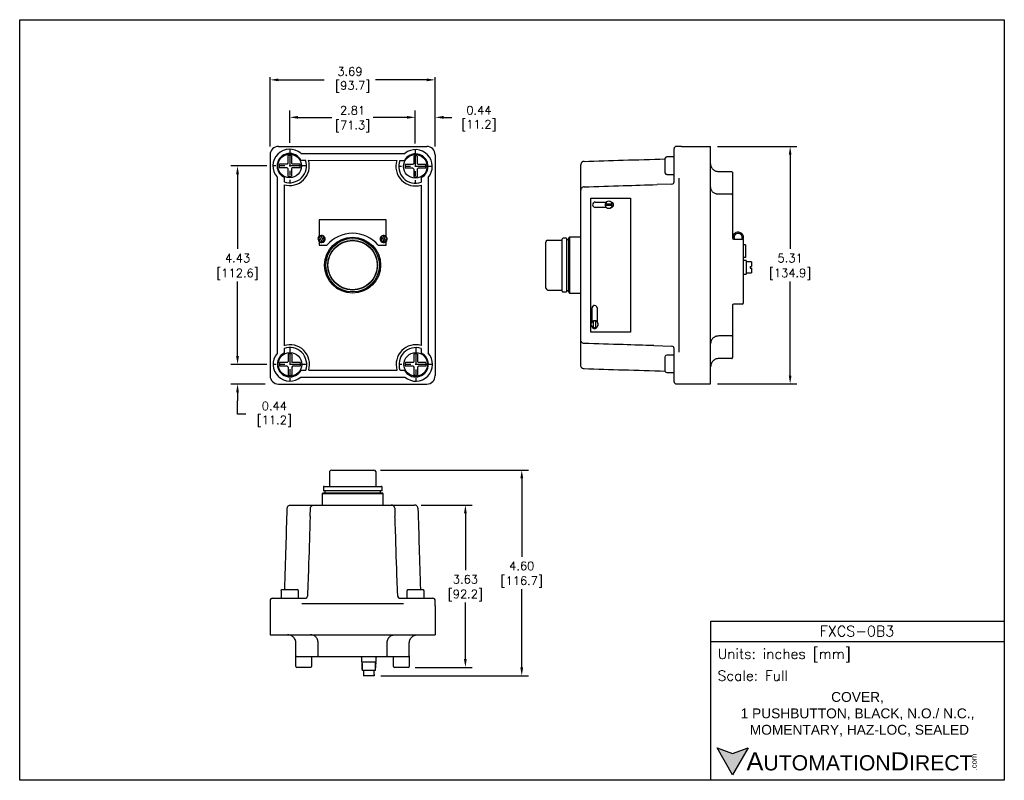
# Model space of a CAD drawing. Extents: x 897.4 to 919.4, y -8.5 to 8.5.
import ezdxf

# ---------------------------------------------------------------- set-up
doc = ezdxf.new("R2010")
doc.units = 0
doc.header["$LTSCALE"] = 4
doc.header["$MEASUREMENT"] = 0
doc.linetypes.add('CENTER2', pattern=[1.125, 0.75, -0.125, 0.125, -0.125])
doc.layers.get('0').update_dxf_attribs({"linetype": 'CONTINUOUS'})
doc.layers.get('DEFPOINTS').update_dxf_attribs({"linetype": 'CONTINUOUS'})
for name, color, linetype in [('center', 40, 'CENTER2'), ('DIM', 140, 'CONTINUOUS'), ('DIM @ 1', 140, 'CONTINUOUS'), ('TEXT', 140, 'CONTINUOUS')]:
    doc.layers.add(name, color=color, linetype=linetype)
doc.styles.add('\\M+2ABAC\\M+2A6A11', font='txt')
doc.styles.add('ROMANS', font='romans.shx')
doc.styles.get("Standard").update_dxf_attribs({"font": 'romans.shx'})
doc.dimstyles.get("Standard").update_dxf_attribs({"dimtxt": 0.1875, "dimasz": 0.1875, "dimexe": 0.0625, "dimexo": 0.0625, "dimgap": 0.0625, "dimtad": 0, "dimtih": 1, "dimtoh": 1, "dimzin": 0, "dimdsep": 46, "dimtxsty": 'Standard', "dimcen": 0.09, "dimadec": 0, "dimazin": 0, "dimtfac": 1, "dimtofl": 0, "dimtmove": 0, "dimatfit": 3, "dimfxl": 0, "dimtolj": 1, "dimtzin": 0, "dimarcsym": 0})

# ---------------------------------------------------------------- blocks, each defined once
blk = doc.blocks.new('*D0')
at = {"layer": 'DEFPOINTS', "color": 0, "ltscale": 0.5}
for p in [(903.004, 7.121), (903.004, 5.572), (906.692, 5.572)]:
    blk.add_point(p, dxfattribs=at)
at = {"layer": 'DIM', "color": 0, "lineweight": -2, "ltscale": 0.5}
for p, q in [((903.004, 5.635), (903.004, 7.184)), ((903.192, 7.121), (904.216, 7.121)), ((906.504, 7.121), (905.359, 7.121)), ((906.692, 5.635), (906.692, 7.184))]:
    blk.add_line(p, q, dxfattribs=at)
at = {"layer": 'DIM', "color": 0, "ltscale": 0.5}
for points in [[(903.192, 7.152), (903.192, 7.09), (903.004, 7.121)], [(906.504, 7.152), (906.504, 7.09), (906.692, 7.121)]]:
    blk.add_solid(points, dxfattribs=at)
at = {"layer": 'DIM', "color": 0, "ltscale": 0.5, "insert": (904.788, 7.121), "char_height": 0.1875, "attachment_point": 5}
blk.add_mtext('\\A1;3.69\\P [93.7]', dxfattribs=at)
blk = doc.blocks.new('*D1')
at = {"layer": 'DEFPOINTS', "color": 0, "ltscale": 0.5}
for p in [(912.848, 5.635), (914.624, 5.635), (912.848, 0.325)]:
    blk.add_point(p, dxfattribs=at)
at = {"layer": 'DIM', "color": 0, "lineweight": -2, "ltscale": 0.5}
for p, q in [((912.998, 5.635), (914.774, 5.635)), ((914.624, 5.447), (914.624, 3.341)), ((914.624, 0.512), (914.624, 2.618)), ((912.998, 0.325), (914.774, 0.325))]:
    blk.add_line(p, q, dxfattribs=at)
at = {"layer": 'DIM', "color": 0, "ltscale": 0.5}
for points in [[(914.593, 5.447), (914.655, 5.447), (914.624, 5.635)], [(914.593, 0.512), (914.655, 0.512), (914.624, 0.325)]]:
    blk.add_solid(points, dxfattribs=at)
at = {"layer": 'DIM', "color": 0, "ltscale": 0.5, "char_height": 0.1875, "attachment_point": 5}
for s, insert in [('\\A1;5.31', (914.624, 3.136)), ('\\A1;[134.9]', (914.624, 2.775))]:
    blk.add_mtext(s, dxfattribs=dict(at, insert=insert))
blk = doc.blocks.new('*D2')
at = {"layer": 'DEFPOINTS', "color": 0, "ltscale": 0.5}
for p in [(906.233, -2.381), (907.368, -2.381), (906.094, -6.011)]:
    blk.add_point(p, dxfattribs=at)
at = {"layer": 'DIM', "color": 0, "lineweight": -2, "ltscale": 0.5}
for p, q in [((906.383, -2.381), (907.518, -2.381)), ((907.368, -2.569), (907.368, -3.835)), ((907.368, -5.824), (907.368, -4.558)), ((906.244, -6.011), (907.518, -6.011))]:
    blk.add_line(p, q, dxfattribs=at)
at = {"layer": 'DIM', "color": 0, "ltscale": 0.5}
for points in [[(907.336, -2.569), (907.399, -2.569), (907.368, -2.381)], [(907.336, -5.824), (907.399, -5.824), (907.368, -6.011)]]:
    blk.add_solid(points, dxfattribs=at)
at = {"layer": 'DIM', "color": 0, "ltscale": 0.5, "char_height": 0.1875, "attachment_point": 5}
for s, insert in [('\\A1;3.63', (907.368, -4.04)), ('\\A1;[92.2]', (907.368, -4.402))]:
    blk.add_mtext(s, dxfattribs=dict(at, insert=insert))
blk = doc.blocks.new('*D3')
at = {"layer": 'DEFPOINTS', "color": 0, "ltscale": 0.5}
for p in [(905.32, -1.6), (908.627, -1.6), (905.33, -6.196)]:
    blk.add_point(p, dxfattribs=at)
at = {"layer": 'DIM', "color": 0, "lineweight": -2, "ltscale": 0.5}
for p, q in [((905.47, -1.6), (908.777, -1.6)), ((908.627, -1.787), (908.627, -3.536)), ((908.627, -6.009), (908.627, -4.26)), ((905.48, -6.196), (908.777, -6.196))]:
    blk.add_line(p, q, dxfattribs=at)
at = {"layer": 'DIM', "color": 0, "ltscale": 0.5}
for points in [[(908.596, -1.787), (908.659, -1.787), (908.627, -1.6)], [(908.596, -6.009), (908.659, -6.009), (908.627, -6.196)]]:
    blk.add_solid(points, dxfattribs=at)
at = {"layer": 'DIM', "color": 0, "ltscale": 0.5, "char_height": 0.1875, "attachment_point": 5}
for s, insert in [('\\A1;4.60', (908.627, -3.742)), ('\\A1;[116.7]', (908.627, -4.103))]:
    blk.add_mtext(s, dxfattribs=dict(at, insert=insert))
blk = doc.blocks.new('*D8')
at = {"layer": 'DEFPOINTS', "color": 0, "ltscale": 0.5}
for p in [(906.249, 6.283), (903.442, 5.561), (906.249, 5.552)]:
    blk.add_point(p, dxfattribs=at)
at = {"layer": 'DIM', "color": 0, "lineweight": -2, "ltscale": 0.5}
for p, q in [((903.442, 5.711), (903.442, 6.433)), ((906.249, 5.702), (906.249, 6.433)), ((903.63, 6.283), (904.386, 6.283)), ((906.062, 6.283), (905.306, 6.283))]:
    blk.add_line(p, q, dxfattribs=at)
at = {"layer": 'DIM', "color": 0, "ltscale": 0.5}
for points in [[(903.63, 6.315), (903.63, 6.252), (903.442, 6.283)], [(906.062, 6.315), (906.062, 6.252), (906.249, 6.283)]]:
    blk.add_solid(points, dxfattribs=at)
at = {"layer": 'DIM', "color": 0, "ltscale": 0.5, "char_height": 0.1875, "attachment_point": 5}
for s, insert in [('\\A1;2.81', (904.846, 6.44)), ('\\A1;[71.3]', (904.846, 6.078))]:
    blk.add_mtext(s, dxfattribs=dict(at, insert=insert))
blk = doc.blocks.new('*D9')
at = {"layer": 'DEFPOINTS', "color": 0, "ltscale": 0.5}
for p in [(906.692, 6.283), (906.249, 5.552), (906.692, 5.597)]:
    blk.add_point(p, dxfattribs=at)
at = {"layer": 'DIM', "color": 0, "lineweight": -2, "ltscale": 0.5}
for p, q in [((906.249, 5.702), (906.249, 6.433)), ((906.692, 5.747), (906.692, 6.433)), ((906.062, 6.283), (905.874, 6.283)), ((906.879, 6.283), (907.067, 6.283))]:
    blk.add_line(p, q, dxfattribs=at)
at = {"layer": 'DIM', "color": 0, "ltscale": 0.5}
for points in [[(906.062, 6.315), (906.062, 6.252), (906.249, 6.283)], [(906.879, 6.315), (906.879, 6.252), (906.692, 6.283)]]:
    blk.add_solid(points, dxfattribs=at)
at = {"layer": 'DIM', "color": 0, "ltscale": 0.5, "insert": (907.605, 6.255), "char_height": 0.1875, "attachment_point": 5}
blk.add_mtext('\\A1; 0.44\\P [11.2]', dxfattribs=at)
blk = doc.blocks.new('*D6')
at = {"layer": 'DEFPOINTS', "color": 0, "ltscale": 0.5}
for p in [(903.078, 5.197), (902.277, 0.763), (903.084, 0.763)]:
    blk.add_point(p, dxfattribs=at)
at = {"layer": 'DIM', "color": 0, "lineweight": -2, "ltscale": 0.5}
for p, q in [((902.928, 5.197), (902.127, 5.197)), ((902.277, 5.009), (902.277, 3.341)), ((902.277, 0.951), (902.277, 2.618)), ((902.934, 0.763), (902.127, 0.763))]:
    blk.add_line(p, q, dxfattribs=at)
at = {"layer": 'DIM', "color": 0, "ltscale": 0.5}
for points in [[(902.245, 5.009), (902.308, 5.009), (902.277, 5.197)], [(902.245, 0.951), (902.308, 0.951), (902.277, 0.763)]]:
    blk.add_solid(points, dxfattribs=at)
at = {"layer": 'DIM', "color": 0, "ltscale": 0.5, "char_height": 0.1875, "attachment_point": 5}
for s, insert in [('\\A1;4.43', (902.277, 3.136)), ('\\A1;[112.6]', (902.277, 2.774))]:
    blk.add_mtext(s, dxfattribs=dict(at, insert=insert))
blk = doc.blocks.new('*D7')
at = {"layer": 'DEFPOINTS', "color": 0, "ltscale": 0.5}
for p in [(903.084, 0.763), (902.277, 0.322), (903.042, 0.322)]:
    blk.add_point(p, dxfattribs=at)
at = {"layer": 'DIM', "color": 0, "lineweight": -2, "ltscale": 0.5}
for p, q in [((902.277, 0.951), (902.277, 1.138)), ((902.934, 0.763), (902.127, 0.763)), ((902.892, 0.322), (902.127, 0.322)), ((902.277, 0.135), (902.277, -0.053)), ((902.277, -0.354), (902.277, -0.053)), ((902.464, -0.354), (902.277, -0.354))]:
    blk.add_line(p, q, dxfattribs=at)
at = {"layer": 'DIM', "color": 0, "ltscale": 0.5}
for points in [[(902.245, 0.951), (902.308, 0.951), (902.277, 0.763)], [(902.245, 0.135), (902.308, 0.135), (902.277, 0.322)]]:
    blk.add_solid(points, dxfattribs=at)
at = {"layer": 'DIM', "color": 0, "ltscale": 0.5, "insert": (903.035, -0.354), "char_height": 0.1875, "attachment_point": 5}
blk.add_mtext('\\A1; 0.44\\P [11.2]', dxfattribs=at)

msp = doc.modelspace()

# ---------------------------------------------------------------- hatches: boundary and pattern name
at = {"layer": 'TEXT'}
msp.add_hatch(color=256, dxfattribs=at).paths.add_polyline_path([(913.688, -7.809), (913.339, -7.936), (912.99, -7.809), (913.339, -8.414)])

# ---------------------------------------------------------------- linework, layer by layer
for p, q in [((903.192, 5.635), (906.504, 5.635)), ((912.032, 4.848), (912.032, 5.585)), ((912.198, 5.635), (912.082, 5.635)), ((912.198, 5.635), (912.848, 5.635)), ((912.848, 0.325), (912.848, 5.635)), ((903.004, 5.447), (903.004, 0.51)), ((903.402, 5.427), (903.402, 5.257)), ((903.482, 5.427), (903.482, 5.257)), ((903.689, 5.479), (906.017, 5.479)), ((903.693, 5.323), (903.795, 5.323)), ((903.861, 5.324), (905.837, 5.322)), ((905.903, 5.322), (906.007, 5.322)), ((906.213, 5.418), (906.213, 5.247)), ((906.293, 5.418), (906.293, 5.247)), ((906.293, 5.418), (906.293, 5.247)), ((906.293, 5.418), (906.293, 5.247)), ((906.692, 5.447), (906.692, 0.51)), ((911.832, 5.233), (911.832, 5.358)), ((912.032, 5.398), (911.87, 5.398)), ((903.382, 5.237), (903.211, 5.237)), ((903.382, 5.157), (903.211, 5.157)), ((903.402, 5.257), (903.382, 5.237)), ((903.382, 5.157), (903.402, 5.137)), ((903.402, 5.137), (903.402, 4.966)), ((903.502, 5.237), (903.482, 5.257)), ((903.502, 5.157), (903.482, 5.137)), ((903.482, 5.137), (903.482, 4.966)), ((903.673, 5.237), (903.502, 5.237)), ((903.673, 5.157), (903.502, 5.157)), ((906.193, 5.227), (906.022, 5.227)), ((906.193, 5.147), (906.022, 5.147)), ((906.213, 5.247), (906.193, 5.227)), ((906.193, 5.147), (906.213, 5.127)), ((906.213, 5.127), (906.213, 4.957)), ((906.313, 5.227), (906.293, 5.247)), ((906.313, 5.147), (906.293, 5.127)), ((906.293, 5.127), (906.293, 4.957)), ((906.484, 5.227), (906.313, 5.227)), ((906.484, 5.147), (906.313, 5.147)), ((909.948, 0.735), (909.948, 5.225)), ((911.832, 5.048), (911.832, 5.173)), ((913.318, 5.065), (913.033, 5.065)), ((903.16, 4.95), (903.16, 1.003)), ((903.316, 4.945), (903.316, 4.843)), ((906.379, 4.936), (906.379, 4.834)), ((906.536, 4.941), (906.536, 1.015)), ((911.87, 5.008), (912.032, 5.008)), ((912.032, 4.842), (912.032, 4.848)), ((912.148, 1.035), (912.148, 4.925)), ((913.338, 5.045), (913.338, 4.547)), ((903.316, 4.777), (903.316, 1.18)), ((906.379, 4.768), (906.379, 1.182)), ((911.984, 4.792), (911.655, 4.781)), ((911.984, 4.792), (911.984, 4.792)), ((911.984, 4.792), (911.984, 4.792)), ((910.17, 1.48), (910.17, 4.48)), ((910.17, 4.48), (911.059, 4.48)), ((910.572, 4.41), (910.571, 4.41)), ((911.059, 4.48), (911.059, 1.48)), ((911.059, 4.48), (911.06, 4.48)), ((911.06, 4.48), (911.06, 1.48)), ((913.318, 4.563), (913.033, 4.563)), ((913.338, 4.547), (913.338, 3.58)), ((910.27, 4.39), (910.519, 4.39)), ((910.519, 4.27), (910.27, 4.27)), ((910.509, 4.35), (910.633, 4.35)), ((910.633, 4.31), (910.509, 4.31)), ((910.571, 4.25), (910.572, 4.25)), ((904.098, 3.996), (904.098, 3.624)), ((905.598, 3.996), (904.098, 3.996)), ((905.598, 3.624), (905.598, 3.996)), ((904.16, 3.625), (904.11, 3.524)), ((904.146, 3.506), (904.196, 3.608)), ((905.5, 3.608), (905.55, 3.506)), ((905.586, 3.524), (905.536, 3.625)), ((909.199, 3.537), (909.532, 3.537)), ((909.532, 2.401), (909.532, 3.561)), ((909.629, 3.581), (909.552, 3.581)), ((909.629, 3.581), (909.629, 2.925)), ((909.677, 3.548), (909.629, 3.548)), ((909.697, 3.608), (909.677, 3.588)), ((909.677, 2.374), (909.677, 3.588)), ((909.948, 3.608), (909.697, 3.608)), ((909.697, 3.608), (909.697, 2.354)), ((913.358, 3.56), (913.558, 3.56)), ((913.378, 3.562), (913.379, 3.56)), ((913.578, 3.54), (913.578, 2.13)), ((904.098, 3.508), (904.098, 3.426)), ((904.098, 3.426), (904.275, 3.426)), ((905.421, 3.426), (905.598, 3.426)), ((905.598, 3.426), (905.598, 3.508)), ((909.169, 2.469), (909.167, 3.49)), ((913.623, 3.433), (913.578, 3.433)), ((913.623, 3.433), (913.623, 3.153)), ((913.623, 3.153), (913.578, 3.153)), ((913.643, 3.082), (913.578, 3.082)), ((913.643, 3.082), (913.643, 2.782)), ((909.629, 2.925), (909.629, 2.381)), ((913.763, 3.052), (913.643, 3.052)), ((913.734, 2.952), (913.763, 2.952)), ((913.734, 2.952), (913.734, 2.912)), ((913.734, 2.912), (913.763, 2.912)), ((913.763, 3.052), (913.763, 2.952)), ((913.763, 2.912), (913.763, 2.812)), ((913.578, 2.782), (913.643, 2.782)), ((913.643, 2.812), (913.763, 2.812)), ((909.201, 2.423), (909.532, 2.423)), ((909.552, 2.381), (909.629, 2.381)), ((909.629, 2.414), (909.677, 2.414)), ((909.677, 2.374), (909.697, 2.354)), ((909.697, 2.354), (909.948, 2.354)), ((910.2, 1.716), (910.2, 2.024)), ((910.2, 1.717), (910.2, 2.024)), ((910.31, 2.024), (910.31, 1.716)), ((913.338, 2.09), (913.338, 0.915)), ((913.558, 2.11), (913.358, 2.11)), ((910.234, 1.58), (910.234, 1.735)), ((910.234, 1.735), (910.234, 1.735)), ((910.234, 1.596), (910.234, 1.72)), ((910.234, 1.58), (910.234, 1.58)), ((910.255, 1.738), (910.254, 1.738)), ((910.254, 1.578), (910.255, 1.578)), ((910.274, 1.735), (910.274, 1.735)), ((910.274, 1.72), (910.274, 1.596)), ((910.274, 1.58), (910.274, 1.58)), ((911.059, 1.48), (910.17, 1.48)), ((911.059, 1.48), (911.06, 1.48)), ((913.318, 1.397), (913.033, 1.397)), ((903.316, 1.114), (903.316, 1.011)), ((906.379, 1.117), (906.379, 1.016)), ((911.579, 1.181), (911.984, 1.168)), ((911.984, 1.168), (911.984, 1.168)), ((911.984, 1.168), (911.984, 1.168)), ((912.032, 1.112), (912.032, 1.118)), ((912.032, 0.375), (912.032, 1.112)), ((903.408, 0.994), (903.408, 0.823)), ((903.488, 0.994), (903.488, 0.823)), ((903.488, 0.994), (903.488, 0.823)), ((906.219, 0.993), (906.219, 0.822)), ((906.299, 0.993), (906.299, 0.822)), ((906.299, 0.993), (906.299, 0.822)), ((911.832, 0.803), (911.832, 0.928)), ((912.032, 0.968), (911.87, 0.968)), ((913.318, 0.895), (913.033, 0.895)), ((903.388, 0.803), (903.217, 0.803)), ((903.388, 0.723), (903.217, 0.723)), ((903.408, 0.823), (903.388, 0.803)), ((903.388, 0.723), (903.408, 0.703)), ((903.408, 0.703), (903.408, 0.532)), ((903.508, 0.803), (903.488, 0.823)), ((903.508, 0.723), (903.488, 0.703)), ((903.488, 0.703), (903.488, 0.532)), ((903.679, 0.803), (903.508, 0.803)), ((903.679, 0.723), (903.508, 0.723)), ((906.199, 0.802), (906.028, 0.802)), ((906.199, 0.722), (906.028, 0.722)), ((906.219, 0.822), (906.199, 0.802)), ((906.199, 0.722), (906.219, 0.702)), ((906.219, 0.702), (906.219, 0.531)), ((906.319, 0.802), (906.299, 0.822)), ((906.319, 0.722), (906.299, 0.702)), ((906.299, 0.702), (906.299, 0.531)), ((906.49, 0.802), (906.319, 0.802)), ((906.49, 0.722), (906.319, 0.722)), ((911.832, 0.618), (911.832, 0.743)), ((903.692, 0.478), (906.014, 0.478)), ((903.698, 0.634), (903.801, 0.635)), ((905.907, 0.634), (906.009, 0.634)), ((911.87, 0.578), (912.032, 0.578)), ((903.192, 0.322), (906.504, 0.322)), ((912.082, 0.325), (912.198, 0.325)), ((912.198, 0.325), (912.848, 0.325)), ((904.334, -1.632), (904.334, -1.963)), ((904.38, -1.6), (905.32, -1.6)), ((905.367, -1.632), (905.367, -1.965)), ((904.214, -1.965), (905.486, -1.965)), ((904.187, -2.11), (904.167, -2.13)), ((904.167, -2.13), (904.167, -2.38)), ((905.533, -2.13), (904.167, -2.13)), ((904.187, -2.11), (905.513, -2.11)), ((904.194, -1.985), (904.194, -2.062)), ((904.85, -2.062), (904.194, -2.062)), ((904.227, -2.062), (904.227, -2.11)), ((905.506, -2.062), (904.85, -2.062)), ((905.473, -2.11), (905.473, -2.062)), ((905.506, -2.062), (905.506, -1.985)), ((905.533, -2.13), (905.513, -2.11)), ((905.533, -2.38), (905.533, -2.13)), ((903.463, -2.381), (903.983, -2.381)), ((903.983, -2.381), (905.713, -2.381)), ((905.713, -2.381), (906.233, -2.381)), ((903.901, -2.639), (903.907, -2.454)), ((905.789, -2.454), (905.795, -2.641)), ((903.248, -4.303), (903.248, -4.466)), ((903.288, -4.266), (903.413, -4.266)), ((903.473, -4.266), (903.597, -4.266)), ((903.638, -4.466), (903.638, -4.303)), ((906.058, -4.303), (906.058, -4.466)), ((906.098, -4.266), (906.223, -4.266)), ((906.283, -4.266), (906.407, -4.266)), ((906.448, -4.466), (906.448, -4.303)), ((903.003, -4.516), (903.003, -4.631)), ((903.053, -4.466), (903.78, -4.466)), ((903.713, -4.581), (905.983, -4.581)), ((903.78, -4.466), (903.788, -4.466)), ((905.907, -4.466), (905.916, -4.466)), ((905.916, -4.466), (906.643, -4.466)), ((906.693, -4.631), (906.693, -4.516)), ((903.003, -4.631), (903.003, -5.281)), ((906.693, -4.631), (906.693, -5.281)), ((903.003, -5.281), (903.423, -5.281)), ((903.423, -5.281), (906.273, -5.281)), ((903.581, -5.751), (903.581, -5.467)), ((904.078, -5.751), (904.078, -5.467)), ((905.62, -5.751), (905.62, -5.467)), ((906.114, -5.751), (906.114, -5.467)), ((906.273, -5.281), (906.693, -5.281)), ((903.581, -5.991), (903.581, -5.755)), ((904.094, -5.771), (903.601, -5.771)), ((903.931, -5.791), (903.931, -5.991)), ((905.604, -5.771), (904.094, -5.771)), ((905.047, -5.786), (905.047, -5.881)), ((905.058, -5.896), (905.062, -5.896)), ((905.058, -5.913), (905.058, -5.896)), ((905.058, -5.913), (905.062, -5.913)), ((905.058, -5.933), (905.058, -5.913)), ((905.058, -6.017), (905.058, -5.933)), ((905.362, -5.896), (905.062, -5.896)), ((905.062, -5.926), (905.062, -5.896)), ((905.062, -5.926), (905.062, -6.076)), ((905.062, -6.056), (905.062, -5.926)), ((905.362, -5.896), (905.365, -5.896)), ((905.362, -5.926), (905.362, -5.896)), ((905.362, -5.913), (905.365, -5.913)), ((905.362, -6.076), (905.362, -5.926)), ((905.362, -6.056), (905.362, -5.926)), ((905.365, -5.913), (905.365, -5.896)), ((905.365, -5.913), (905.365, -5.933)), ((905.365, -6.017), (905.365, -5.933)), ((905.377, -5.881), (905.377, -5.786)), ((906.094, -5.771), (905.604, -5.771)), ((905.764, -5.991), (905.764, -5.791)), ((906.114, -5.751), (906.114, -5.991)), ((903.911, -6.011), (903.601, -6.011)), ((905.058, -6.017), (905.062, -6.017)), ((905.362, -6.076), (905.062, -6.076)), ((905.092, -6.076), (905.092, -6.167)), ((905.332, -6.167), (905.332, -6.076)), ((905.362, -6.017), (905.365, -6.017)), ((906.094, -6.011), (905.784, -6.011)), ((905.093, -6.167), (905.092, -6.167)), ((905.093, -6.167), (905.093, -6.196)), ((905.33, -6.196), (905.093, -6.196)), ((905.332, -6.167), (905.33, -6.167)), ((905.33, -6.167), (905.33, -6.196))]:
    msp.add_line(p, q)
at = {"ltscale": 0.5}
msp.add_line((903.867, 0.635), (905.841, 0.635), dxfattribs=at)
for centre, radius in [((903.442, 5.197), 0.264), ((906.249, 5.187), 0.264), ((904.848, 2.979), 0.625), ((904.848, 2.979), 0.598), ((904.848, 2.979), 0.556), ((904.848, 2.979), 0.55), ((903.448, 0.763), 0.264), ((906.259, 0.762), 0.264)]:
    msp.add_circle(centre, radius)
for centre, radius, start, end in [((903.192, 5.447), 0.188, 90, 180), ((903.442, 5.197), 0.375, 48.9291, 221.1404), ((906.253, 5.187), 0.375, 318.8596, 128.995), ((906.504, 5.447), 0.188, 0, 90), ((912.082, 5.585), 0.05, 90, 180), ((903.442, 5.197), 0.281, 26.7557, 243.3932), ((903.442, 5.197), 0.438, 253.2823, 16.8889), ((903.442, 5.197), 0.375, 250.391, 19.774), ((903.442, 5.197), 0.234, 80.1739, 99.8261), ((906.253, 5.187), 0.438, 162.1432, 286.7177), ((906.253, 5.187), 0.375, 158.9994, 289.609), ((906.253, 5.187), 0.281, 296.6068, 151.3422), ((906.253, 5.187), 0.234, 80.1739, 99.8261), ((911.87, 5.361), 0.0375, 90, 161.8832), ((903.442, 5.197), 0.234, 170.1739, 189.8261), ((903.442, 5.197), 0.234, 350.1739, 9.8261), ((906.253, 5.187), 0.234, 170.1739, 189.8261), ((906.253, 5.187), 0.234, 350.1739, 9.8261), ((903.442, 5.197), 0.234, 260.1739, 279.8261), ((906.253, 5.187), 0.234, 260.1739, 279.8261), ((911.87, 5.046), 0.0375, 198.1825, 270), ((911.982, 4.842), 0.05, 271.9021, 359.9999), ((911.982, 4.842), 0.05, 271.9621, 359.9882), ((910.571, 4.33), 0.08, 14.4567, 165.5433), ((910.572, 4.33), 0.0799, 48.2671, 89.9979), ((910.27, 4.33), 0.06, 90.0194, 269.9806), ((910.27, 4.33), 0.06, 90.0193, 269.9807), ((910.572, 4.33), 0.08, 165.5293, 194.4707), ((910.571, 4.33), 0.08, 194.4567, 345.5433), ((910.572, 4.33), 0.0799, 270.0015, 311.7334), ((910.572, 4.33), 0.08, 311.7357, 48.2643), ((910.619, 4.33), 0.06, 275.6049, 84.3951), ((910.572, 4.33), 0.08, 345.5291, 14.4709), ((904.153, 3.566), 0.08, 78.5263, 229.5713), ((904.153, 3.566), 0.06, 83.52, 224.5776), ((904.153, 3.566), 0.08, 258.5263, 49.5713), ((904.153, 3.566), 0.06, 263.52, 44.5776), ((904.153, 3.566), 0.08, 49.5713, 78.5263), ((904.848, 2.942), 0.75, 40.1604, 139.8396), ((905.543, 3.566), 0.08, 130.4287, 281.4737), ((905.543, 3.566), 0.06, 135.4224, 276.48), ((905.543, 3.566), 0.08, 101.4737, 130.4287), ((905.543, 3.566), 0.08, 310.4287, 101.4737), ((905.543, 3.566), 0.06, 315.4224, 96.48), ((909.217, 3.49), 0.05, 111.1002, 180), ((909.552, 3.561), 0.02, 90, 180), ((913.358, 3.58), 0.02, 180, 270), ((913.463, 3.596), 0.121, 0, 195.5789), ((913.463, 3.596), 0.0911, 0, 201.7037), ((913.439, 3.596), 0.115, 341.6687, 0), ((913.558, 3.54), 0.02, 0, 90), ((913.439, 3.596), 0.145, 340.8445, 0), ((904.153, 3.566), 0.08, 229.5713, 258.5263), ((905.543, 3.566), 0.08, 281.4737, 310.4287), ((909.219, 2.469), 0.05, 180, 248.8998), ((909.552, 2.401), 0.02, 180, 270), ((910.255, 2.024), 0.055, 359.9797, 180.0203), ((910.255, 2.024), 0.055, 90.0105, 180.0161), ((913.358, 2.09), 0.02, 90, 180), ((913.558, 2.13), 0.02, 270, 0), ((910.254, 1.658), 0.08, 104.4982, 255.5018), ((910.255, 1.615), 0.055, 198.9086, 341.0914), ((910.255, 1.615), 0.055, 200.3581, 269.9937), ((910.254, 1.658), 0.0799, 75.516, 104.484), ((910.254, 1.658), 0.0799, 255.516, 284.484), ((910.255, 1.658), 0.0799, 46.5514, 89.9977), ((910.255, 1.658), 0.0799, 270.0017, 310.5809), ((910.254, 1.658), 0.08, 284.498, 75.502), ((910.254, 1.658), 0.08, 310.5846, 46.5495), ((903.448, 0.763), 0.438, 342.9792, 107.5352), ((903.448, 0.763), 0.375, 339.9912, 110.5795), ((906.259, 0.762), 0.438, 74.0948, 196.823), ((906.259, 0.762), 0.375, 71.354, 199.9532), ((911.982, 1.118), 0.05, 0.0001, 88.1193), ((903.448, 0.763), 0.375, 140.2648, 310.5548), ((903.448, 0.763), 0.281, 117.9754, 332.7421), ((903.448, 0.763), 0.234, 80.1739, 99.8261), ((906.259, 0.762), 0.281, 207.0035, 64.7434), ((906.259, 0.762), 0.375, 229.1758, 42.5048), ((906.259, 0.762), 0.234, 80.1739, 99.8261), ((911.87, 0.931), 0.0375, 90, 161.8832), ((903.448, 0.763), 0.234, 170.1739, 189.8261), ((903.448, 0.763), 0.234, 350.1739, 9.8261), ((906.259, 0.762), 0.234, 170.1739, 189.8261), ((906.259, 0.762), 0.234, 350.1739, 9.8261), ((903.192, 0.51), 0.188, 180, 270), ((903.448, 0.763), 0.234, 260.1739, 279.8261), ((906.259, 0.762), 0.234, 260.1739, 279.8261), ((906.504, 0.51), 0.188, 270, 0), ((911.87, 0.616), 0.0375, 198.1825, 270), ((912.082, 0.375), 0.05, 180, 270), ((904.38, -1.65), 0.05, 90, 158.8998), ((905.32, -1.65), 0.05, 21.1002, 90), ((904.214, -1.985), 0.02, 90, 180), ((905.486, -1.985), 0.02, 0, 90), ((903.285, -4.303), 0.0375, 108.0737, 180), ((903.6, -4.303), 0.0375, 0, 71.9911), ((906.095, -4.303), 0.0375, 108.0737, 180), ((906.41, -4.303), 0.0375, 0, 71.9911), ((903.053, -4.516), 0.05, 90, 180), ((903.788, -4.416), 0.05, 270.0004, 357.9168), ((905.907, -4.416), 0.05, 182.0952, 269.9995), ((905.907, -4.416), 0.05, 182.1807, 269.9883), ((906.643, -4.516), 0.05, 0, 90), ((903.951, -5.791), 0.02, 90, 180), ((905.032, -5.786), 0.015, 0, 90), ((905.062, -5.881), 0.015, 180, 270), ((905.362, -5.881), 0.015, 270, 0), ((905.392, -5.786), 0.015, 90, 180), ((905.744, -5.791), 0.02, 0, 90), ((903.601, -5.991), 0.02, 180, 270), ((903.911, -5.991), 0.02, 270, 0), ((905.784, -5.991), 0.02, 180, 270), ((906.094, -5.991), 0.02, 270, 0)]:
    msp.add_arc(centre, radius, start, end)
for points, knots in [([(910.02, 5.3), (910.011, 5.3), (910.001, 5.297), (909.987, 5.291), (909.983, 5.289), (909.975, 5.283), (909.971, 5.28), (909.965, 5.273), (909.962, 5.269), (909.957, 5.261), (909.955, 5.257), (909.95, 5.244), (909.948, 5.234), (909.948, 5.225)], [0, 0, 0, 0, 0.25, 0.25, 0.375, 0.375, 0.5, 0.5, 0.625, 0.625, 0.75, 0.75, 1, 1, 1, 1]), ([(910.02, 5.3), (910.312, 5.309), (910.916, 5.327), (911.52, 5.346), (911.832, 5.355)], [0, 0, 0, 0, 0.482359, 1, 1, 1, 1]), ([(913.033, 5.065), (913.018, 5.065), (913.004, 5.067), (912.983, 5.072), (912.976, 5.074), (912.963, 5.078), (912.957, 5.081), (912.944, 5.087), (912.939, 5.091), (912.927, 5.098), (912.922, 5.102), (912.907, 5.114), (912.898, 5.123), (912.883, 5.141), (912.876, 5.151), (912.865, 5.17), (912.861, 5.181), (912.854, 5.201), (912.852, 5.211), (912.849, 5.226), (912.849, 5.231), (912.848, 5.24), (912.848, 5.245), (912.848, 5.25)], [0, 0, 0, 0, 0.125, 0.125, 0.1875, 0.1875, 0.25, 0.25, 0.3125, 0.3125, 0.375, 0.375, 0.5, 0.5, 0.625, 0.625, 0.75, 0.75, 0.875, 0.875, 0.9375, 0.9375, 1, 1, 1, 1]), ([(913.318, 5.065), (913.321, 5.065), (913.324, 5.064), (913.329, 5.062), (913.331, 5.06), (913.336, 5.054), (913.338, 5.05), (913.338, 5.045)], [0, 0, 0, 0, 0.25, 0.25, 0.5, 0.5, 1, 1, 1, 1]), ([(910.02, 4.73), (910.011, 4.73), (910.001, 4.728), (909.983, 4.719), (909.975, 4.714), (909.962, 4.7), (909.957, 4.692), (909.95, 4.675), (909.948, 4.666), (909.948, 4.656)], [0, 0, 0, 0, 0.25, 0.25, 0.5, 0.5, 0.75, 0.75, 1, 1, 1, 1]), ([(910.02, 4.73), (910.312, 4.739), (910.857, 4.755), (911.401, 4.773), (911.655, 4.781)], [0, 0, 0, 0, 0.534584, 1, 1, 1, 1]), ([(913.033, 4.563), (913.018, 4.563), (913.004, 4.564), (912.983, 4.568), (912.977, 4.57), (912.963, 4.574), (912.957, 4.576), (912.939, 4.583), (912.927, 4.589), (912.907, 4.603), (912.898, 4.61), (912.883, 4.626), (912.877, 4.635), (912.866, 4.653), (912.861, 4.663), (912.854, 4.682), (912.852, 4.692), (912.849, 4.707), (912.849, 4.712), (912.848, 4.723), (912.848, 4.728), (912.848, 4.734)], [0, 0, 0, 0, 0.125, 0.125, 0.1875, 0.1875, 0.25, 0.25, 0.375, 0.375, 0.5, 0.5, 0.625, 0.625, 0.75, 0.75, 0.875, 0.875, 0.9375, 0.9375, 1, 1, 1, 1]), ([(913.318, 4.563), (913.321, 4.563), (913.324, 4.562), (913.329, 4.56), (913.331, 4.559), (913.336, 4.554), (913.338, 4.551), (913.338, 4.547)], [0, 0, 0, 0, 0.25, 0.25, 0.5, 0.5, 1, 1, 1, 1]), ([(910.509, 4.35), (910.505, 4.35), (910.501, 4.35), (910.496, 4.35), (910.494, 4.35), (910.494, 4.35)], [0, 0, 0, 0, 0.5, 0.5, 1, 1, 1, 1]), ([(910.494, 4.31), (910.494, 4.31), (910.496, 4.31), (910.501, 4.31), (910.505, 4.31), (910.509, 4.31)], [0, 0, 0, 0, 0.5, 0.5, 1, 1, 1, 1]), ([(910.649, 4.35), (910.649, 4.35), (910.647, 4.35), (910.641, 4.35), (910.637, 4.35), (910.633, 4.35)], [0, 0, 0, 0, 0.5, 0.5, 1, 1, 1, 1]), ([(910.633, 4.31), (910.637, 4.31), (910.641, 4.31), (910.647, 4.31), (910.649, 4.31), (910.649, 4.31)], [0, 0, 0, 0, 0.5, 0.5, 1, 1, 1, 1]), ([(904.11, 3.524), (904.108, 3.519), (904.105, 3.514), (904.102, 3.507), (904.101, 3.505), (904.101, 3.505)], [0, 0, 0, 0, 0.5, 0.5, 1, 1, 1, 1]), ([(904.169, 3.644), (904.169, 3.644), (904.168, 3.642), (904.164, 3.635), (904.162, 3.63), (904.16, 3.625)], [0, 0, 0, 0, 0.5, 0.5, 1, 1, 1, 1]), ([(904.196, 3.608), (904.198, 3.613), (904.2, 3.617), (904.204, 3.624), (904.205, 3.627), (904.205, 3.627)], [0, 0, 0, 0, 0.5, 0.5, 1, 1, 1, 1]), ([(905.491, 3.627), (905.491, 3.627), (905.492, 3.624), (905.495, 3.617), (905.498, 3.613), (905.5, 3.608)], [0, 0, 0, 0, 0.5, 0.5, 1, 1, 1, 1]), ([(905.536, 3.625), (905.534, 3.63), (905.531, 3.635), (905.528, 3.642), (905.527, 3.644), (905.527, 3.644)], [0, 0, 0, 0, 0.5, 0.5, 1, 1, 1, 1]), ([(905.595, 3.505), (905.595, 3.505), (905.594, 3.507), (905.59, 3.514), (905.588, 3.519), (905.586, 3.524)], [0, 0, 0, 0, 0.5, 0.5, 1, 1, 1, 1]), ([(904.137, 3.487), (904.137, 3.487), (904.138, 3.489), (904.141, 3.496), (904.144, 3.501), (904.146, 3.506)], [0, 0, 0, 0, 0.5, 0.5, 1, 1, 1, 1]), ([(905.55, 3.506), (905.552, 3.501), (905.554, 3.496), (905.558, 3.489), (905.559, 3.487), (905.559, 3.487)], [0, 0, 0, 0, 0.5, 0.5, 1, 1, 1, 1]), ([(910.234, 1.735), (910.234, 1.735), (910.234, 1.734), (910.234, 1.728), (910.234, 1.724), (910.234, 1.72)], [0, 0, 0, 0, 0.5, 0.5, 1, 1, 1, 1]), ([(910.234, 1.596), (910.234, 1.592), (910.234, 1.588), (910.234, 1.582), (910.234, 1.58), (910.234, 1.58)], [0, 0, 0, 0, 0.5, 0.5, 1, 1, 1, 1]), ([(910.274, 1.72), (910.274, 1.724), (910.274, 1.728), (910.274, 1.734), (910.274, 1.735), (910.274, 1.735)], [0, 0, 0, 0, 0.5, 0.5, 1, 1, 1, 1]), ([(910.274, 1.58), (910.274, 1.58), (910.274, 1.582), (910.274, 1.588), (910.274, 1.592), (910.274, 1.596)], [0, 0, 0, 0, 0.5, 0.5, 1, 1, 1, 1]), ([(913.033, 1.397), (913.018, 1.397), (913.004, 1.396), (912.983, 1.392), (912.977, 1.39), (912.963, 1.387), (912.957, 1.384), (912.939, 1.377), (912.927, 1.371), (912.907, 1.357), (912.898, 1.35), (912.883, 1.334), (912.877, 1.325), (912.866, 1.307), (912.861, 1.298), (912.854, 1.278), (912.852, 1.268), (912.849, 1.253), (912.849, 1.248), (912.848, 1.237), (912.848, 1.232), (912.848, 1.227)], [0, 0, 0, 0, 0.125, 0.125, 0.1875, 0.1875, 0.25, 0.25, 0.375, 0.375, 0.5, 0.5, 0.625, 0.625, 0.75, 0.75, 0.875, 0.875, 0.9375, 0.9375, 1, 1, 1, 1]), ([(913.318, 1.397), (913.321, 1.397), (913.324, 1.398), (913.329, 1.4), (913.331, 1.401), (913.336, 1.406), (913.338, 1.409), (913.338, 1.413)], [0, 0, 0, 0, 0.25, 0.25, 0.5, 0.5, 1, 1, 1, 1]), ([(910.02, 1.23), (910.011, 1.23), (910.001, 1.232), (909.983, 1.24), (909.975, 1.246), (909.962, 1.26), (909.957, 1.268), (909.95, 1.285), (909.948, 1.294), (909.948, 1.303)], [0, 0, 0, 0, 0.25, 0.25, 0.5, 0.5, 0.75, 0.75, 1, 1, 1, 1]), ([(911.58, 1.181), (911.351, 1.189), (910.831, 1.205), (910.312, 1.221), (910.02, 1.23)], [0, 0, 0, 0, 0.439564, 1, 1, 1, 1]), ([(913.033, 0.895), (913.018, 0.895), (913.004, 0.893), (912.983, 0.888), (912.976, 0.886), (912.963, 0.881), (912.957, 0.879), (912.944, 0.872), (912.939, 0.869), (912.927, 0.862), (912.922, 0.858), (912.907, 0.846), (912.898, 0.837), (912.883, 0.819), (912.876, 0.809), (912.865, 0.789), (912.861, 0.779), (912.854, 0.759), (912.852, 0.749), (912.849, 0.734), (912.849, 0.729), (912.848, 0.719), (912.848, 0.714), (912.848, 0.71)], [0, 0, 0, 0, 0.125, 0.125, 0.1875, 0.1875, 0.25, 0.25, 0.3125, 0.3125, 0.375, 0.375, 0.5, 0.5, 0.625, 0.625, 0.75, 0.75, 0.875, 0.875, 0.9375, 0.9375, 1, 1, 1, 1]), ([(913.318, 0.895), (913.321, 0.895), (913.324, 0.896), (913.329, 0.898), (913.331, 0.9), (913.336, 0.905), (913.338, 0.91), (913.338, 0.915)], [0, 0, 0, 0, 0.25, 0.25, 0.5, 0.5, 1, 1, 1, 1]), ([(910.02, 0.66), (910.011, 0.66), (910.001, 0.662), (909.987, 0.669), (909.983, 0.671), (909.975, 0.677), (909.971, 0.68), (909.965, 0.687), (909.962, 0.691), (909.957, 0.699), (909.955, 0.703), (909.95, 0.716), (909.948, 0.725), (909.948, 0.735)], [0, 0, 0, 0, 0.25, 0.25, 0.375, 0.375, 0.5, 0.5, 0.625, 0.625, 0.75, 0.75, 1, 1, 1, 1]), ([(911.836, 0.604), (911.522, 0.614), (910.917, 0.632), (910.312, 0.651), (910.02, 0.66)], [0, 0, 0, 0, 0.518592, 1, 1, 1, 1]), ([(903.388, -2.454), (903.388, -2.444), (903.39, -2.434), (903.399, -2.416), (903.404, -2.408), (903.418, -2.395), (903.426, -2.39), (903.444, -2.383), (903.453, -2.381), (903.463, -2.381)], [0, 0, 0, 0, 0.25, 0.25, 0.5, 0.5, 0.75, 0.75, 1, 1, 1, 1]), ([(903.907, -2.454), (903.907, -2.444), (903.909, -2.434), (903.916, -2.421), (903.918, -2.416), (903.924, -2.409), (903.927, -2.405), (903.934, -2.398), (903.938, -2.395), (903.946, -2.39), (903.951, -2.388), (903.964, -2.383), (903.973, -2.381), (903.983, -2.381)], [0, 0, 0, 0, 0.25, 0.25, 0.375, 0.375, 0.5, 0.5, 0.625, 0.625, 0.75, 0.75, 1, 1, 1, 1]), ([(905.789, -2.454), (905.789, -2.444), (905.786, -2.434), (905.78, -2.421), (905.777, -2.416), (905.772, -2.409), (905.768, -2.405), (905.761, -2.398), (905.758, -2.395), (905.749, -2.39), (905.745, -2.388), (905.732, -2.383), (905.722, -2.381), (905.713, -2.381)], [0, 0, 0, 0, 0.25, 0.25, 0.375, 0.375, 0.5, 0.5, 0.625, 0.625, 0.75, 0.75, 1, 1, 1, 1]), ([(906.308, -2.454), (906.308, -2.444), (906.305, -2.434), (906.297, -2.416), (906.291, -2.408), (906.277, -2.395), (906.269, -2.39), (906.252, -2.383), (906.242, -2.381), (906.233, -2.381)], [0, 0, 0, 0, 0.25, 0.25, 0.5, 0.5, 0.75, 0.75, 1, 1, 1, 1]), ([(903.332, -4.266), (903.342, -3.953), (903.36, -3.349), (903.379, -2.745), (903.388, -2.454)], [0, 0, 0, 0, 0.517814, 1, 1, 1, 1]), ([(903.9, -2.639), (903.889, -2.988), (903.87, -3.581), (903.848, -4.174), (903.839, -4.418)], [0, 0, 0, 0, 0.588092, 1, 1, 1, 1]), ([(906.308, -2.454), (906.317, -2.745), (906.335, -3.349), (906.354, -3.953), (906.363, -4.266)], [0, 0, 0, 0, 0.482186, 1, 1, 1, 1]), ([(905.857, -4.418), (905.852, -4.307), (905.834, -3.821), (905.814, -3.229), (905.799, -2.747), (905.795, -2.64)], [0, 0, 0, 0, 0.1871455, 0.8199523, 1, 1, 1, 1]), ([(903.581, -5.467), (903.581, -5.452), (903.58, -5.438), (903.575, -5.417), (903.573, -5.41), (903.568, -5.397), (903.565, -5.39), (903.556, -5.372), (903.549, -5.361), (903.533, -5.341), (903.524, -5.332), (903.505, -5.316), (903.496, -5.31), (903.476, -5.299), (903.466, -5.295), (903.446, -5.288), (903.436, -5.285), (903.421, -5.283), (903.416, -5.282), (903.406, -5.281), (903.401, -5.281), (903.396, -5.281)], [0, 0, 0, 0, 0.125, 0.125, 0.1875, 0.1875, 0.25, 0.25, 0.375, 0.375, 0.5, 0.5, 0.625, 0.625, 0.75, 0.75, 0.875, 0.875, 0.9375, 0.9375, 1, 1, 1, 1]), ([(904.078, -5.467), (904.078, -5.452), (904.077, -5.437), (904.073, -5.417), (904.071, -5.41), (904.067, -5.396), (904.065, -5.39), (904.06, -5.378), (904.057, -5.372), (904.051, -5.361), (904.048, -5.355), (904.037, -5.34), (904.03, -5.332), (904.013, -5.316), (904.005, -5.31), (903.986, -5.299), (903.977, -5.294), (903.957, -5.288), (903.947, -5.285), (903.931, -5.283), (903.926, -5.282), (903.915, -5.281), (903.91, -5.281), (903.904, -5.281)], [0, 0, 0, 0, 0.125, 0.125, 0.1875, 0.1875, 0.25, 0.25, 0.3125, 0.3125, 0.375, 0.375, 0.5, 0.5, 0.625, 0.625, 0.75, 0.75, 0.875, 0.875, 0.9375, 0.9375, 1, 1, 1, 1]), ([(905.62, -5.467), (905.62, -5.452), (905.621, -5.437), (905.625, -5.417), (905.627, -5.41), (905.631, -5.396), (905.633, -5.39), (905.638, -5.378), (905.641, -5.372), (905.647, -5.361), (905.65, -5.355), (905.661, -5.34), (905.669, -5.332), (905.685, -5.316), (905.694, -5.31), (905.712, -5.299), (905.722, -5.294), (905.741, -5.288), (905.752, -5.285), (905.767, -5.283), (905.772, -5.282), (905.783, -5.281), (905.788, -5.281), (905.794, -5.281)], [0, 0, 0, 0, 0.125, 0.125, 0.1875, 0.1875, 0.25, 0.25, 0.3125, 0.3125, 0.375, 0.375, 0.5, 0.5, 0.625, 0.625, 0.75, 0.75, 0.875, 0.875, 0.9375, 0.9375, 1, 1, 1, 1]), ([(906.114, -5.467), (906.114, -5.452), (906.116, -5.438), (906.121, -5.417), (906.123, -5.41), (906.128, -5.397), (906.131, -5.39), (906.14, -5.372), (906.147, -5.361), (906.163, -5.341), (906.172, -5.332), (906.19, -5.317), (906.2, -5.31), (906.219, -5.299), (906.23, -5.295), (906.25, -5.288), (906.26, -5.285), (906.275, -5.283), (906.28, -5.282), (906.29, -5.281), (906.295, -5.281), (906.3, -5.281)], [0, 0, 0, 0, 0.125, 0.125, 0.1875, 0.1875, 0.25, 0.25, 0.375, 0.375, 0.5, 0.5, 0.625, 0.625, 0.75, 0.75, 0.875, 0.875, 0.9375, 0.9375, 1, 1, 1, 1]), ([(903.581, -5.751), (903.581, -5.754), (903.582, -5.757), (903.584, -5.762), (903.586, -5.764), (903.592, -5.77), (903.597, -5.771), (903.601, -5.771)], [0, 0, 0, 0, 0.25, 0.25, 0.5, 0.5, 1, 1, 1, 1]), ([(904.078, -5.751), (904.078, -5.754), (904.079, -5.757), (904.081, -5.762), (904.082, -5.764), (904.087, -5.77), (904.091, -5.771), (904.094, -5.771)], [0, 0, 0, 0, 0.25, 0.25, 0.5, 0.5, 1, 1, 1, 1]), ([(905.62, -5.751), (905.62, -5.754), (905.619, -5.757), (905.617, -5.762), (905.616, -5.764), (905.611, -5.77), (905.608, -5.771), (905.604, -5.771)], [0, 0, 0, 0, 0.25, 0.25, 0.5, 0.5, 1, 1, 1, 1]), ([(906.114, -5.751), (906.114, -5.754), (906.114, -5.757), (906.111, -5.762), (906.11, -5.764), (906.104, -5.77), (906.099, -5.771), (906.094, -5.771)], [0, 0, 0, 0, 0.25, 0.25, 0.5, 0.5, 1, 1, 1, 1])]:
    msp.add_open_spline(points, degree=3, knots=knots)
for points in [[(911.832, 5.358), (911.832, 5.363), (911.833, 5.367), (911.835, 5.372)], [(911.835, 5.233), (911.833, 5.233), (911.832, 5.233), (911.832, 5.233)], [(911.832, 5.173), (911.832, 5.173), (911.833, 5.173), (911.835, 5.173)], [(911.835, 5.173), (911.835, 5.183), (911.834, 5.203), (911.835, 5.223), (911.835, 5.233)], [(911.835, 5.034), (911.833, 5.039), (911.832, 5.043), (911.832, 5.048)], [(911.832, 0.928), (911.832, 0.933), (911.833, 0.937), (911.835, 0.942)], [(911.835, 0.803), (911.833, 0.803), (911.832, 0.803), (911.832, 0.803)], [(911.832, 0.743), (911.832, 0.743), (911.833, 0.743), (911.835, 0.743)], [(911.835, 0.743), (911.835, 0.753), (911.834, 0.773), (911.835, 0.793), (911.835, 0.803)], [(911.835, 0.604), (911.833, 0.609), (911.832, 0.613), (911.832, 0.618)], [(903.274, -4.269), (903.278, -4.267), (903.283, -4.266), (903.288, -4.266)], [(903.413, -4.266), (903.413, -4.266), (903.413, -4.267), (903.413, -4.269)], [(903.413, -4.269), (903.423, -4.268), (903.443, -4.267), (903.463, -4.268), (903.473, -4.269)], [(903.473, -4.269), (903.473, -4.267), (903.473, -4.266), (903.473, -4.266)], [(903.597, -4.266), (903.602, -4.266), (903.607, -4.267), (903.612, -4.269)], [(906.084, -4.269), (906.088, -4.267), (906.093, -4.266), (906.098, -4.266)], [(906.223, -4.266), (906.223, -4.266), (906.223, -4.267), (906.223, -4.269)], [(906.223, -4.269), (906.233, -4.268), (906.253, -4.267), (906.273, -4.268), (906.283, -4.269)], [(906.283, -4.269), (906.283, -4.267), (906.283, -4.266), (906.283, -4.266)], [(906.407, -4.266), (906.412, -4.266), (906.417, -4.267), (906.422, -4.269)]]:
    msp.add_open_spline(points, degree=3)
at = {"layer": 'center', "ltscale": 0.125}
for p, q in [((903.442, 5.561), (903.442, 4.832)), ((906.249, 5.552), (906.249, 4.823)), ((903.806, 5.197), (903.078, 5.197)), ((906.617, 5.187), (905.889, 5.187)), ((903.448, 1.128), (903.448, 0.399)), ((906.259, 1.126), (906.259, 0.397)), ((903.812, 0.763), (903.084, 0.763)), ((906.623, 0.762), (905.895, 0.762))]:
    msp.add_line(p, q, dxfattribs=at)
at = {"layer": 'DEFPOINTS'}
msp.add_lwpolyline([(919.409, -8.534), (897.409, -8.534), (897.409, 8.466), (919.409, 8.466)], close=True, dxfattribs=at)
at = {"layer": 'TEXT'}
msp.add_line((912.85, -5.43), (919.409, -5.43), dxfattribs=at)
for points in [[(912.85, -8.534), (912.85, -4.978), (919.409, -4.978), (919.409, -8.534)], [(913.688, -7.809), (913.339, -8.414), (912.99, -7.809), (913.339, -7.936)]]:
    msp.add_lwpolyline(points, close=True, dxfattribs=at)

# ---------------------------------------------------------------- texts
for s, insert, char_height, width, attachment_point, style in [('FXCS-0B3', (916.119, -5.2), 0.2338, 4.4017, 5, 'ROMANS'), (' Units: inches [mm]', (912.85, -5.744), 0.22608, 6.55966, 4, 'ROMANS'), (' Scale: Full', (912.85, -6.196), 0.22608, 6.55966, 4, 'ROMANS'), ('{\\fArial|b0|i0|c0|p34;     \\H1.2x;A\\H0.8333x;UTOMATION\\H1.2x;D\\H0.8333x;IRECT}', (912.99, -8.111), 0.33912, 5.7446, 4, '\\M+2ABAC\\M+2A6A11')]:
    msp.add_mtext(s, dxfattribs=dict(at, insert=insert, char_height=char_height, width=width, attachment_point=attachment_point, style=style))
at = {"layer": 'TEXT', "insert": (916.129, -7.058), "char_height": 0.22, "width": 6.94621, "attachment_point": 5}
msp.add_mtext('\\A1;{\\fArial|b0|i0|c0|p34;COVER,\\P1 PUSHBUTTON, BLACK, N.O./ N.C.,\\P MOMENTARY, HAZ-LOC, SEALED}', dxfattribs=at)
at = {"layer": 'TEXT', "insert": (918.67, -8.31), "char_height": 0.12208, "width": 0.36177, "attachment_point": 1, "rotation": 90, "style": '\\M+2ABAC\\M+2A6A11'}
msp.add_mtext('{\\fArial|b0|i0|c0|p34;.com}', dxfattribs=at)

# ---------------------------------------------------------------- dimensions: what is measured, and where the dimension line sits
at = {"layer": 'DIM @ 1', "ltscale": 0.5}
dim = msp.add_linear_dim(base=(903.004, 7.121), p1=(906.692, 5.572), p2=(903.004, 5.572), dimstyle='Standard', override={"dimscale": 1, "dimpost": '\\X', "dimtix": 0, "dimtofl": 0, "dimtmove": 0, "dimatfit": 3}, dxfattribs=at)
dim.commit()
dim.dimension.update_dxf_attribs({"geometry": '*D0', "text_midpoint": (904.788, 7.121), "dimtype": 128})
dim = msp.add_linear_dim(base=(906.692, 6.283), p1=(906.249, 5.552), p2=(906.692, 5.597), text=' <>', dimstyle='Standard', override={"dimscale": 1, "dimexe": 0.15, "dimexo": 0.15, "dimpost": '\\X', "dimtix": 0, "dimtofl": 0, "dimtmove": 1, "dimatfit": 3, "dimfxl": 0.0625, "dimarcsym": 1}, dxfattribs=at)
dim.commit()
dim.dimension.update_dxf_attribs({"geometry": '*D9', "text_midpoint": (907.605, 6.255), "dimtype": 160})
dim = msp.add_linear_dim(base=(906.249, 6.283), p1=(903.442, 5.561), p2=(906.249, 5.552), dimstyle='Standard', override={"dimscale": 1, "dimexe": 0.15, "dimexo": 0.15, "dimpost": '\\X', "dimtix": 0, "dimtofl": 0, "dimtmove": 0, "dimatfit": 3, "dimfxl": 0.0625, "dimarcsym": 1}, dxfattribs=at)
dim.commit()
dim.dimension.update_dxf_attribs({"geometry": '*D8', "text_midpoint": (904.846, 6.283)})
for base, p1, p2, picture, middle in [((914.624, 5.635), (912.848, 0.325), (912.848, 5.635), '*D1', (914.624, 2.98)), ((902.277, 0.763), (903.078, 5.197), (903.084, 0.763), '*D6', (902.277, 2.98)), ((908.627, -1.6), (905.33, -6.196), (905.32, -1.6), '*D3', (908.627, -3.898)), ((907.368, -2.381), (906.094, -6.011), (906.233, -2.381), '*D2', (907.368, -4.196))]:
    dim = msp.add_linear_dim(base=base, p1=p1, p2=p2, angle=90, dimstyle='Standard', override={"dimscale": 1, "dimexe": 0.15, "dimexo": 0.15, "dimpost": '\\X', "dimtix": 0, "dimtofl": 0, "dimtmove": 0, "dimatfit": 3, "dimfxl": 0.0625, "dimarcsym": 1}, dxfattribs=at)
    dim.commit()
    dim.dimension.update_dxf_attribs({"geometry": picture, "text_midpoint": middle})
dim = msp.add_linear_dim(base=(902.277, 0.322), p1=(903.084, 0.763), p2=(903.042, 0.322), angle=90, text=' <>', dimstyle='Standard', override={"dimscale": 1, "dimexe": 0.15, "dimexo": 0.15, "dimpost": '\\X', "dimtix": 0, "dimtofl": 0, "dimtmove": 1, "dimatfit": 3, "dimfxl": 0.0625, "dimarcsym": 1}, dxfattribs=at)
dim.commit()
dim.dimension.update_dxf_attribs({"geometry": '*D7', "text_midpoint": (902.631, -0.354), "dimtype": 128})

doc.saveas('drawing.dxf')
